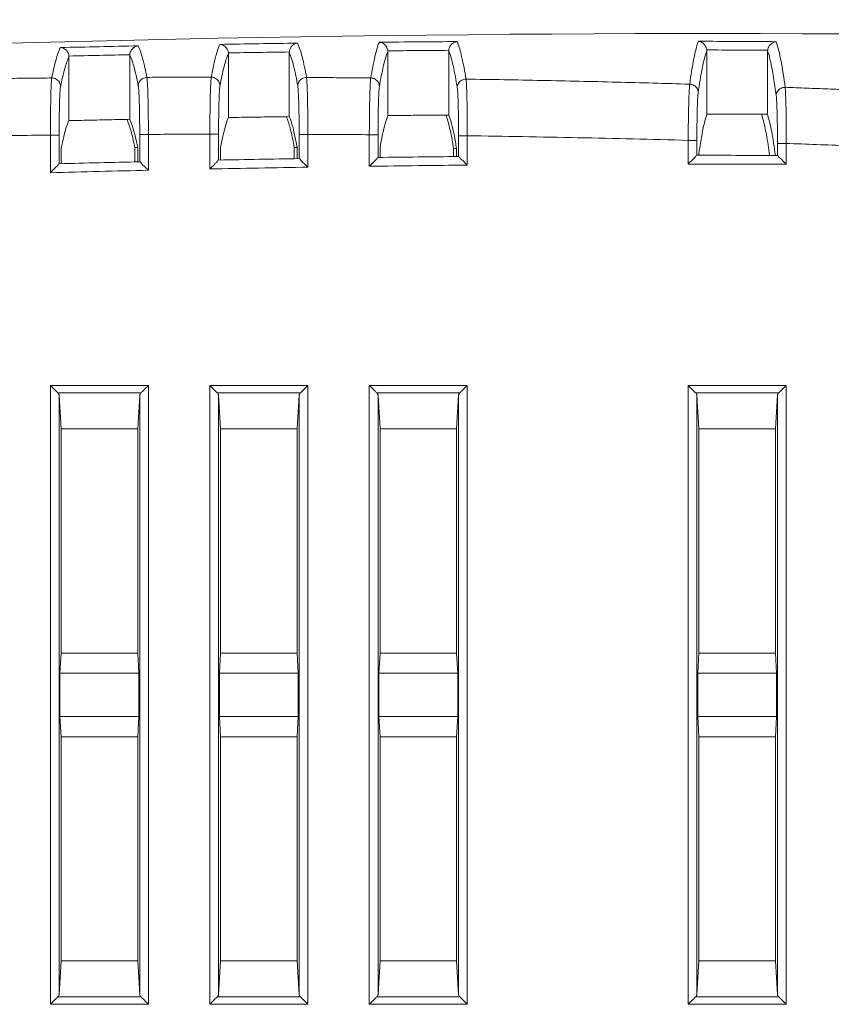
# Model space of a CAD drawing. Header units: millimetres. Extents: x 0 to 420, y 0 to 297.
# Tile 14 of 21: x 210 to 238, y 176 to 210. Entities that reach past the tile are written whole.
import ezdxf

# ---------------------------------------------------------------- set-up
doc = ezdxf.new("R2010")
doc.units = ezdxf.units.MM
doc.layers.add('Line', color=3, linetype='CONTINUOUS', lineweight=25)

msp = doc.modelspace()

# ---------------------------------------------------------------- linework, layer by layer
at = {"layer": 'Line', "color": 7, "linetype": 'Continuous', "lineweight": 0}
for p, q in [((213.969, 208.936), (213.969, 206.708)), ((217.368, 206.769), (217.368, 208.972)), ((219.469, 209.012), (219.469, 206.8)), ((222.868, 206.838), (222.868, 209.044)), ((224.969, 209.065), (224.969, 206.854)), ((233.868, 206.887), (233.868, 209.074)), ((235.969, 209.057), (235.969, 206.884)), ((211.868, 206.663), (211.868, 208.863)), ((233.867, 206.857), (233.868, 206.887)), ((235.969, 206.884), (235.971, 206.842)), ((211.229, 204.867), (211.229, 206.163)), ((211.229, 206.163), (211.529, 206.163)), ((211.529, 205.175), (211.529, 206.163)), ((214.308, 206.188), (214.308, 205.243)), ((214.608, 206.188), (214.308, 206.188)), ((214.608, 206.188), (214.608, 204.95)), ((216.729, 204.995), (216.729, 206.194)), ((216.729, 206.194), (217.029, 206.194)), ((217.029, 205.301), (217.029, 206.194)), ((219.808, 206.189), (219.808, 205.352)), ((220.108, 206.189), (219.808, 206.189)), ((220.108, 206.189), (220.108, 205.056)), ((222.229, 205.088), (222.229, 206.176)), ((222.229, 206.176), (222.529, 206.176)), ((222.529, 205.392), (222.529, 206.176)), ((225.308, 206.14), (225.308, 205.424)), ((225.608, 206.14), (225.308, 206.14)), ((225.608, 206.14), (225.608, 205.127)), ((233.229, 205.166), (233.229, 205.982)), ((233.229, 205.982), (233.529, 205.982)), ((233.529, 205.466), (233.529, 205.982)), ((236.308, 205.876), (236.308, 205.462)), ((236.608, 205.876), (236.308, 205.876)), ((236.608, 205.876), (236.608, 205.161)), ((211.599, 205.712), (211.599, 205.177)), ((214.138, 205.732), (214.138, 205.239)), ((214.238, 205.732), (214.238, 205.242)), ((217.099, 205.742), (217.099, 205.303)), ((219.638, 205.74), (219.638, 205.349)), ((219.738, 205.74), (219.738, 205.35)), ((222.599, 205.724), (222.599, 205.393)), ((225.138, 205.699), (225.138, 205.422)), ((225.238, 205.698), (225.238, 205.423)), ((233.599, 205.53), (233.599, 205.466)), ((211.229, 176.181), (211.229, 197.527)), ((211.229, 197.527), (214.608, 197.527)), ((214.608, 197.527), (214.608, 176.181)), ((216.729, 176.181), (216.729, 197.527)), ((216.729, 197.527), (220.108, 197.527)), ((220.108, 197.527), (220.108, 176.181)), ((222.229, 176.181), (222.229, 197.527)), ((222.229, 197.527), (225.608, 197.527)), ((225.608, 197.527), (225.608, 176.181)), ((233.229, 176.181), (233.229, 197.527)), ((233.229, 197.527), (236.608, 197.527)), ((236.608, 197.527), (236.608, 176.181)), ((211.489, 197.268), (214.348, 197.268)), ((211.529, 197.187), (211.599, 196.026)), ((211.529, 176.521), (211.529, 197.187)), ((214.308, 197.187), (214.238, 196.026)), ((214.308, 197.187), (214.308, 176.521)), ((216.989, 197.268), (219.848, 197.268)), ((217.029, 197.187), (217.099, 196.026)), ((217.029, 176.521), (217.029, 197.187)), ((219.808, 197.187), (219.738, 196.026)), ((219.808, 197.187), (219.808, 176.521)), ((222.489, 197.268), (225.348, 197.268)), ((222.529, 197.187), (222.599, 196.026)), ((222.529, 176.521), (222.529, 197.187)), ((225.308, 197.187), (225.238, 196.026)), ((225.308, 197.187), (225.308, 176.521)), ((233.489, 197.268), (236.348, 197.268)), ((233.529, 197.187), (233.599, 196.026)), ((233.529, 176.521), (233.529, 197.187)), ((236.308, 197.187), (236.238, 196.026)), ((236.308, 197.187), (236.308, 176.521)), ((211.599, 196.026), (211.599, 188.297)), ((214.238, 196.026), (211.599, 196.026)), ((214.238, 196.026), (214.238, 188.297)), ((217.099, 196.026), (217.099, 188.297)), ((219.738, 196.026), (217.099, 196.026)), ((219.738, 196.026), (219.738, 188.297)), ((222.599, 196.026), (222.599, 188.297)), ((225.238, 196.026), (222.599, 196.026)), ((225.238, 196.026), (225.238, 188.297)), ((233.599, 196.026), (233.599, 188.297)), ((236.238, 196.026), (233.599, 196.026)), ((236.238, 196.026), (236.238, 188.297)), ((211.557, 187.604), (211.599, 188.297)), ((211.599, 188.297), (214.238, 188.297)), ((214.28, 187.604), (214.238, 188.297)), ((217.057, 187.604), (217.099, 188.297)), ((217.099, 188.297), (219.738, 188.297)), ((219.78, 187.604), (219.738, 188.297)), ((222.557, 187.604), (222.599, 188.297)), ((222.599, 188.297), (225.238, 188.297)), ((225.28, 187.604), (225.238, 188.297)), ((233.557, 187.604), (233.599, 188.297)), ((233.599, 188.297), (236.238, 188.297)), ((236.28, 187.604), (236.238, 188.297)), ((211.557, 187.604), (211.557, 186.104)), ((214.28, 187.604), (211.557, 187.604)), ((214.28, 187.604), (214.28, 186.104)), ((217.057, 187.604), (217.057, 186.104)), ((219.78, 187.604), (217.057, 187.604)), ((219.78, 187.604), (219.78, 186.104)), ((222.557, 187.604), (222.557, 186.104)), ((225.28, 187.604), (222.557, 187.604)), ((225.28, 187.604), (225.28, 186.104)), ((233.557, 187.604), (233.557, 186.104)), ((236.28, 187.604), (233.557, 187.604)), ((236.28, 187.604), (236.28, 186.104)), ((211.557, 186.104), (211.599, 185.411)), ((214.28, 186.104), (211.557, 186.104)), ((214.28, 186.104), (214.238, 185.411)), ((217.057, 186.104), (217.099, 185.411)), ((219.78, 186.104), (217.057, 186.104)), ((219.78, 186.104), (219.738, 185.411)), ((222.557, 186.104), (222.599, 185.411)), ((225.28, 186.104), (222.557, 186.104)), ((225.28, 186.104), (225.238, 185.411)), ((233.557, 186.104), (233.599, 185.411)), ((236.28, 186.104), (233.557, 186.104)), ((236.28, 186.104), (236.238, 185.411)), ((211.599, 185.411), (211.599, 177.682)), ((214.238, 185.411), (211.599, 185.411)), ((214.238, 185.411), (214.238, 177.682)), ((217.099, 185.411), (217.099, 177.682)), ((219.738, 185.411), (217.099, 185.411)), ((219.738, 185.411), (219.738, 177.682)), ((222.599, 185.411), (222.599, 177.682)), ((225.238, 185.411), (222.599, 185.411)), ((225.238, 185.411), (225.238, 177.682)), ((233.599, 185.411), (233.599, 177.682)), ((236.238, 185.411), (233.599, 185.411)), ((236.238, 185.411), (236.238, 177.682)), ((211.529, 176.521), (211.599, 177.682)), ((211.599, 177.682), (214.238, 177.682)), ((214.308, 176.521), (214.238, 177.682)), ((217.029, 176.521), (217.099, 177.682)), ((217.099, 177.682), (219.738, 177.682)), ((219.808, 176.521), (219.738, 177.682)), ((222.529, 176.521), (222.599, 177.682)), ((222.599, 177.682), (225.238, 177.682)), ((225.308, 176.521), (225.238, 177.682)), ((233.529, 176.521), (233.599, 177.682)), ((233.599, 177.682), (236.238, 177.682)), ((236.308, 176.521), (236.238, 177.682)), ((214.348, 176.441), (211.489, 176.441)), ((219.848, 176.441), (216.989, 176.441)), ((225.348, 176.441), (222.489, 176.441)), ((236.348, 176.441), (233.489, 176.441)), ((214.608, 176.181), (211.229, 176.181)), ((220.108, 176.181), (216.729, 176.181)), ((225.608, 176.181), (222.229, 176.181)), ((236.608, 176.181), (233.229, 176.181))]:
    msp.add_line(p, q, dxfattribs=at)
for points in [[(252.998, 209.447), (222.297, 210.144), (191.514, 209.174), (160.918, 206.545)], [(235.757, 206.888), (235.776, 206.834), (235.792, 206.779), (235.807, 206.724)], [(214.138, 205.732), (214.171, 205.732), (214.205, 205.732), (214.238, 205.732)], [(219.638, 205.74), (219.671, 205.74), (219.705, 205.74), (219.738, 205.74)], [(225.138, 205.699), (225.171, 205.699), (225.205, 205.698), (225.238, 205.698)], [(214.308, 205.243), (213.382, 205.222), (212.455, 205.199), (211.529, 205.175)], [(219.808, 205.352), (218.882, 205.336), (217.955, 205.32), (217.029, 205.301)], [(225.308, 205.424), (224.382, 205.415), (223.455, 205.404), (222.529, 205.392)], [(236.237, 205.462), (235.334, 205.465), (234.432, 205.466), (233.529, 205.466)], [(236.308, 205.462), (236.284, 205.462), (236.261, 205.462), (236.237, 205.462)]]:
    msp.add_open_spline(points, degree=3, dxfattribs=at)
for points, knots in [([(211.571, 209.183), (212.019, 209.193), (212.913, 209.213), (213.807, 209.232), (214.253, 209.241)], [0, 0, 0, 0, 1.344747, 2.682626, 2.682626, 2.682626, 2.682626]), ([(213.969, 208.936), (213.969, 208.993), (214.009, 209.099), (214.118, 209.207), (214.209, 209.237), (214.253, 209.241)], [0, 0, 0, 0, 0.1713118, 0.3178886, 0.448651, 0.448651, 0.448651, 0.448651]), ([(214.253, 209.241), (214.321, 209.106), (214.435, 208.743), (214.515, 208.376), (214.558, 208.155)], [0, 0, 0, 0, 0.454899, 1.130635, 1.130635, 1.130635, 1.130635]), ([(216.777, 208.159), (216.818, 208.389), (216.896, 208.772), (217.006, 209.151), (217.073, 209.293)], [0, 0, 0, 0, 0.702243, 1.174309, 1.174309, 1.174309, 1.174309]), ([(217.073, 209.293), (217.521, 209.301), (218.415, 209.315), (219.309, 209.328), (219.755, 209.334)], [0, 0, 0, 0, 1.344774, 2.682296, 2.682296, 2.682296, 2.682296]), ([(217.366, 208.999), (217.361, 209.057), (217.321, 209.162), (217.206, 209.264), (217.115, 209.291), (217.073, 209.293)], [0, 0, 0, 0, 0.1739376, 0.3197036, 0.4475292, 0.4475292, 0.4475292, 0.4475292]), ([(219.47, 209.031), (219.473, 209.089), (219.511, 209.195), (219.623, 209.3), (219.712, 209.33), (219.755, 209.334)], [0, 0, 0, 0, 0.173797, 0.3196494, 0.4476068, 0.4476068, 0.4476068, 0.4476068]), ([(219.755, 209.334), (219.824, 209.185), (219.938, 208.79), (220.019, 208.391), (220.062, 208.15)], [0, 0, 0, 0, 0.492302, 1.224448, 1.224448, 1.224448, 1.224448]), ([(222.278, 208.134), (222.319, 208.384), (222.397, 208.8), (222.507, 209.211), (222.575, 209.367)], [0, 0, 0, 0, 0.759808, 1.269523, 1.269523, 1.269523, 1.269523]), ([(222.575, 209.367), (223.023, 209.371), (223.917, 209.379), (224.811, 209.386), (225.257, 209.389)], [0, 0, 0, 0, 1.344837, 2.68209, 2.68209, 2.68209, 2.68209]), ([(222.866, 209.07), (222.861, 209.128), (222.822, 209.233), (222.708, 209.336), (222.617, 209.364), (222.575, 209.367)], [0, 0, 0, 0, 0.1734818, 0.3191287, 0.4468088, 0.4468088, 0.4468088, 0.4468088]), ([(224.97, 209.088), (224.974, 209.146), (225.013, 209.251), (225.125, 209.355), (225.215, 209.385), (225.257, 209.389)], [0, 0, 0, 0, 0.1732681, 0.3189212, 0.4466514, 0.4466514, 0.4466514, 0.4466514]), ([(225.257, 209.389), (225.327, 209.225), (225.442, 208.792), (225.523, 208.356), (225.565, 208.094)], [0, 0, 0, 0, 0.535862, 1.332635, 1.332635, 1.332635, 1.332635]), ([(233.282, 207.921), (233.322, 208.22), (233.399, 208.716), (233.509, 209.21), (233.579, 209.4)], [0, 0, 0, 0, 0.903478, 1.510183, 1.510183, 1.510183, 1.510183]), ([(233.579, 209.4), (234.027, 209.398), (234.921, 209.394), (235.815, 209.388), (236.261, 209.385)], [0, 0, 0, 0, 1.345114, 2.682061, 2.682061, 2.682061, 2.682061]), ([(233.866, 209.1), (233.861, 209.157), (233.822, 209.262), (233.711, 209.366), (233.621, 209.396), (233.579, 209.4)], [0, 0, 0, 0, 0.1723745, 0.3177215, 0.4450682, 0.4450682, 0.4450682, 0.4450682]), ([(235.971, 209.088), (235.977, 209.145), (236.017, 209.249), (236.13, 209.352), (236.219, 209.381), (236.261, 209.385)], [0, 0, 0, 0, 0.1719762, 0.3171542, 0.4442302, 0.4442302, 0.4442302, 0.4442302]), ([(236.261, 209.385), (236.335, 209.182), (236.45, 208.656), (236.531, 208.127), (236.574, 207.811)], [0, 0, 0, 0, 0.648361, 1.606835, 1.606835, 1.606835, 1.606835]), ([(211.275, 208.134), (211.316, 208.347), (211.395, 208.702), (211.505, 209.052), (211.571, 209.183)], [0, 0, 0, 0, 0.653006, 1.091749, 1.091749, 1.091749, 1.091749]), ([(211.866, 208.89), (211.861, 208.948), (211.821, 209.054), (211.705, 209.155), (211.614, 209.181), (211.571, 209.183)], [0, 0, 0, 0, 0.1743178, 0.3201804, 0.4481619, 0.4481619, 0.4481619, 0.4481619]), ([(211.866, 208.89), (212.218, 208.898), (212.919, 208.914), (213.62, 208.929), (213.969, 208.936)], [0, 0, 0, 0, 1.054395, 2.103317, 2.103317, 2.103317, 2.103317]), ([(211.866, 208.89), (211.867, 208.887), (211.867, 208.881), (211.868, 208.872), (211.868, 208.866), (211.868, 208.863)], [0, 0, 0, 0, 0.00907931, 0.01816959, 0.02726152, 0.02726152, 0.02726152, 0.02726152]), ([(213.969, 208.921), (214.033, 208.786), (214.142, 208.433), (214.219, 208.074), (214.26, 207.86)], [0, 0, 0, 0, 0.448115, 1.102428, 1.102428, 1.102428, 1.102428]), ([(217.077, 207.864), (217.118, 208.087), (217.195, 208.462), (217.304, 208.83), (217.368, 208.972)], [0, 0, 0, 0, 0.680908, 1.147157, 1.147157, 1.147157, 1.147157]), ([(217.366, 208.999), (217.718, 209.005), (218.419, 209.016), (219.12, 209.026), (219.47, 209.031)], [0, 0, 0, 0, 1.054334, 2.103577, 2.103577, 2.103577, 2.103577]), ([(217.366, 208.999), (217.367, 208.996), (217.367, 208.99), (217.368, 208.981), (217.368, 208.975), (217.368, 208.972)], [0, 0, 0, 0, 0.00890036, 0.01783704, 0.02677542, 0.02677542, 0.02677542, 0.02677542]), ([(219.469, 209.012), (219.469, 209.016), (219.469, 209.023), (219.47, 209.029), (219.47, 209.031)], [0, 0, 0, 0, 0.01238919, 0.01852711, 0.01852711, 0.01852711, 0.01852711]), ([(219.469, 209.012), (219.534, 208.864), (219.643, 208.479), (219.72, 208.089), (219.761, 207.856)], [0, 0, 0, 0, 0.485182, 1.193859, 1.193859, 1.193859, 1.193859]), ([(222.576, 207.84), (222.617, 208.082), (222.694, 208.488), (222.803, 208.889), (222.868, 209.044)], [0, 0, 0, 0, 0.736477, 1.240059, 1.240059, 1.240059, 1.240059]), ([(222.866, 209.07), (223.218, 209.074), (223.919, 209.08), (224.62, 209.085), (224.97, 209.088)], [0, 0, 0, 0, 1.054321, 2.103644, 2.103644, 2.103644, 2.103644]), ([(222.866, 209.07), (222.867, 209.068), (222.867, 209.062), (222.868, 209.053), (222.868, 209.047), (222.868, 209.044)], [0, 0, 0, 0, 0.00879861, 0.01762925, 0.02646169, 0.02646169, 0.02646169, 0.02646169]), ([(224.969, 209.065), (224.969, 209.068), (224.969, 209.073), (224.97, 209.08), (224.97, 209.085), (224.97, 209.088)], [0, 0, 0, 0, 0.0074838, 0.01496626, 0.02242799, 0.02242799, 0.02242799, 0.02242799]), ([(224.969, 209.065), (225.035, 208.902), (225.144, 208.481), (225.221, 208.055), (225.262, 207.801)], [0, 0, 0, 0, 0.528263, 1.299246, 1.299246, 1.299246, 1.299246]), ([(233.573, 207.63), (233.614, 207.919), (233.691, 208.404), (233.8, 208.885), (233.868, 209.074)], [0, 0, 0, 0, 0.874961, 1.47463, 1.47463, 1.47463, 1.47463]), ([(233.866, 209.1), (233.867, 209.097), (233.867, 209.091), (233.868, 209.083), (233.868, 209.077), (233.868, 209.074)], [0, 0, 0, 0, 0.00881842, 0.01764592, 0.02647555, 0.02647555, 0.02647555, 0.02647555]), ([(233.866, 209.1), (234.218, 209.099), (234.919, 209.095), (235.621, 209.091), (235.971, 209.088)], [0, 0, 0, 0, 1.054472, 2.104361, 2.104361, 2.104361, 2.104361]), ([(235.969, 209.057), (235.969, 209.061), (235.969, 209.068), (235.97, 209.078), (235.97, 209.085), (235.971, 209.088)], [0, 0, 0, 0, 0.01035467, 0.02070621, 0.03101502, 0.03101502, 0.03101502, 0.03101502]), ([(235.969, 209.057), (236.038, 208.856), (236.147, 208.343), (236.224, 207.827), (236.264, 207.521)], [0, 0, 0, 0, 0.639449, 1.566102, 1.566102, 1.566102, 1.566102]), ([(211.578, 207.838), (211.619, 208.045), (211.697, 208.392), (211.805, 208.733), (211.868, 208.863)], [0, 0, 0, 0, 0.633545, 1.066553, 1.066553, 1.066553, 1.066553]), ([(211.275, 208.134), (211.029, 208.132), (210.537, 208.127), (209.797, 208.119), (209.302, 208.113), (209.055, 208.11)], [0, 0, 0, 0, 0.737222, 1.477308, 2.220267, 2.220267, 2.220267, 2.220267]), ([(211.229, 206.163), (211.228, 206.317), (211.229, 206.617), (211.233, 207.046), (211.24, 207.427), (211.248, 207.74), (211.259, 207.968), (211.268, 208.09), (211.275, 208.134)], [0, 0, 0, 0, 0.461869, 0.898538, 1.286745, 1.605589, 1.83798, 1.971683, 1.971683, 1.971683, 1.971683]), ([(211.275, 208.134), (211.327, 208.134), (211.432, 208.107), (211.548, 207.994), (211.577, 207.889), (211.578, 207.838)], [0, 0, 0, 0, 0.1556321, 0.3105365, 0.46423, 0.46423, 0.46423, 0.46423]), ([(214.558, 208.155), (214.507, 208.154), (214.403, 208.126), (214.289, 208.014), (214.26, 207.91), (214.26, 207.86)], [0, 0, 0, 0, 0.1542001, 0.3075825, 0.4596701, 0.4596701, 0.4596701, 0.4596701]), ([(214.26, 207.86), (214.267, 207.822), (214.275, 207.717), (214.287, 207.522), (214.296, 207.256), (214.303, 206.933), (214.307, 206.57), (214.308, 206.318), (214.308, 206.188)], [0, 0, 0, 0, 0.11585, 0.31438, 0.585498, 0.914711, 1.283816, 1.673147, 1.673147, 1.673147, 1.673147]), ([(216.777, 208.159), (216.531, 208.159), (216.039, 208.159), (215.3, 208.157), (214.806, 208.156), (214.558, 208.155)], [0, 0, 0, 0, 0.736493, 1.476007, 2.218544, 2.218544, 2.218544, 2.218544]), ([(214.558, 208.155), (214.565, 208.11), (214.574, 207.987), (214.585, 207.757), (214.595, 207.445), (214.602, 207.065), (214.607, 206.638), (214.608, 206.341), (214.608, 206.188)], [0, 0, 0, 0, 0.136313, 0.369924, 0.688574, 1.07524, 1.509373, 1.968036, 1.968036, 1.968036, 1.968036]), ([(216.729, 206.194), (216.729, 206.346), (216.73, 206.643), (216.734, 207.068), (216.741, 207.447), (216.75, 207.76), (216.761, 207.989), (216.77, 208.114), (216.777, 208.159)], [0, 0, 0, 0, 0.457182, 0.889874, 1.275529, 1.593809, 1.828005, 1.966024, 1.966024, 1.966024, 1.966024]), ([(216.777, 208.159), (216.828, 208.159), (216.933, 208.131), (217.048, 208.019), (217.076, 207.915), (217.077, 207.864)], [0, 0, 0, 0, 0.1547701, 0.3086545, 0.4611454, 0.4611454, 0.4611454, 0.4611454]), ([(217.029, 206.194), (217.029, 206.323), (217.03, 206.575), (217.034, 206.937), (217.041, 207.259), (217.05, 207.525), (217.061, 207.72), (217.07, 207.826), (217.077, 207.864)], [0, 0, 0, 0, 0.388065, 0.755973, 1.084371, 1.355149, 1.554172, 1.671503, 1.671503, 1.671503, 1.671503]), ([(220.062, 208.15), (220.01, 208.15), (219.905, 208.123), (219.79, 208.011), (219.761, 207.907), (219.761, 207.856)], [0, 0, 0, 0, 0.1549865, 0.3089815, 0.4614458, 0.4614458, 0.4614458, 0.4614458]), ([(219.761, 207.856), (219.767, 207.817), (219.776, 207.71), (219.787, 207.514), (219.796, 207.248), (219.803, 206.927), (219.807, 206.568), (219.808, 206.317), (219.808, 206.189)], [0, 0, 0, 0, 0.119915, 0.320213, 0.590937, 0.91792, 1.283452, 1.668514, 1.668514, 1.668514, 1.668514]), ([(222.278, 208.134), (222.033, 208.136), (221.542, 208.141), (220.803, 208.146), (220.309, 208.149), (220.062, 208.15)], [0, 0, 0, 0, 0.735725, 1.474653, 2.216783, 2.216783, 2.216783, 2.216783]), ([(220.062, 208.15), (220.069, 208.104), (220.077, 207.978), (220.088, 207.747), (220.097, 207.435), (220.103, 207.057), (220.107, 206.635), (220.108, 206.34), (220.108, 206.189)], [0, 0, 0, 0, 0.141071, 0.376733, 0.694898, 1.078931, 1.508858, 1.962471, 1.962471, 1.962471, 1.962471]), ([(222.229, 206.176), (222.229, 206.327), (222.23, 206.62), (222.235, 207.041), (222.242, 207.417), (222.252, 207.729), (222.263, 207.961), (222.272, 208.087), (222.278, 208.134)], [0, 0, 0, 0, 0.451868, 0.880039, 1.262759, 1.58032, 1.81645, 1.959237, 1.959237, 1.959237, 1.959237]), ([(222.278, 208.134), (222.33, 208.133), (222.433, 208.105), (222.547, 207.994), (222.576, 207.891), (222.576, 207.84)], [0, 0, 0, 0, 0.1538628, 0.3066437, 0.4578092, 0.4578092, 0.4578092, 0.4578092]), ([(225.565, 208.094), (225.514, 208.094), (225.408, 208.068), (225.292, 207.956), (225.262, 207.852), (225.262, 207.801)], [0, 0, 0, 0, 0.1558045, 0.3103984, 0.4631654, 0.4631654, 0.4631654, 0.4631654]), ([(233.282, 207.921), (232.439, 207.946), (230.739, 207.993), (228.167, 208.051), (226.437, 208.081), (225.565, 208.094)], [0, 0, 0, 0, 2.529184, 5.101918, 7.718376, 7.718376, 7.718376, 7.718376]), ([(225.565, 208.094), (225.572, 208.046), (225.58, 207.918), (225.591, 207.684), (225.599, 207.372), (225.605, 206.998), (225.608, 206.58), (225.608, 206.289), (225.608, 206.14)], [0, 0, 0, 0, 0.146309, 0.384141, 0.701636, 1.082601, 1.507711, 1.955576, 1.955576, 1.955576, 1.955576]), ([(233.229, 205.982), (233.229, 206.157), (233.232, 206.494), (233.24, 206.97), (233.25, 207.377), (233.263, 207.686), (233.274, 207.856), (233.282, 207.921)], [0, 0, 0, 0, 0.524485, 1.011774, 1.428311, 1.745131, 1.940568, 1.940568, 1.940568, 1.940568]), ([(233.282, 207.921), (233.332, 207.92), (233.434, 207.89), (233.545, 207.78), (233.573, 207.68), (233.573, 207.63)], [0, 0, 0, 0, 0.1518344, 0.3020321, 0.450011, 0.450011, 0.450011, 0.450011]), ([(211.529, 206.163), (211.529, 206.294), (211.53, 206.548), (211.534, 206.913), (211.541, 207.237), (211.55, 207.504), (211.562, 207.697), (211.57, 207.801), (211.578, 207.838)], [0, 0, 0, 0, 0.392042, 0.763354, 1.09395, 1.365243, 1.562769, 1.676474, 1.676474, 1.676474, 1.676474]), ([(222.529, 206.176), (222.529, 206.304), (222.53, 206.553), (222.534, 206.911), (222.541, 207.231), (222.55, 207.496), (222.561, 207.693), (222.569, 207.801), (222.576, 207.84)], [0, 0, 0, 0, 0.383565, 0.747615, 1.073495, 1.343629, 1.544263, 1.665607, 1.665607, 1.665607, 1.665607]), ([(225.262, 207.801), (225.268, 207.76), (225.277, 207.652), (225.288, 207.453), (225.296, 207.188), (225.303, 206.869), (225.307, 206.514), (225.308, 206.266), (225.308, 206.14)], [0, 0, 0, 0, 0.124393, 0.326566, 0.596745, 0.921134, 1.282583, 1.66279, 1.66279, 1.66279, 1.66279]), ([(233.529, 205.982), (233.529, 206.13), (233.53, 206.417), (233.536, 206.821), (233.544, 207.167), (233.556, 207.43), (233.566, 207.575), (233.573, 207.63)], [0, 0, 0, 0, 0.44565, 0.859877, 1.213921, 1.4833, 1.649616, 1.649616, 1.649616, 1.649616]), ([(236.574, 207.81), (236.522, 207.812), (236.415, 207.787), (236.295, 207.676), (236.265, 207.572), (236.264, 207.521)], [0, 0, 0, 0, 0.157561, 0.3132655, 0.4662735, 0.4662735, 0.4662735, 0.4662735]), ([(236.264, 207.521), (236.272, 207.465), (236.281, 207.318), (236.293, 207.053), (236.301, 206.707), (236.307, 206.306), (236.308, 206.022), (236.308, 205.876)], [0, 0, 0, 0, 0.17034, 0.441354, 0.795246, 1.206607, 1.646309, 1.646309, 1.646309, 1.646309]), ([(236.574, 207.811), (236.581, 207.744), (236.59, 207.571), (236.6, 207.26), (236.606, 206.854), (236.61, 206.382), (236.609, 206.048), (236.608, 205.876)], [0, 0, 0, 0, 0.20052, 0.519076, 0.934236, 1.41747, 1.935667, 1.935667, 1.935667, 1.935667]), ([(236.574, 207.811), (236.818, 207.802), (237.308, 207.783), (238.044, 207.754), (238.537, 207.733), (238.784, 207.723)], [0, 0, 0, 0, 0.73297, 1.470012, 2.211197, 2.211197, 2.211197, 2.211197]), ([(222.868, 206.838), (222.831, 206.747), (222.764, 206.532), (222.677, 206.159), (222.625, 205.879), (222.599, 205.724)], [0, 0, 0, 0, 0.292832, 0.675533, 1.147069, 1.147069, 1.147069, 1.147069]), ([(224.969, 206.854), (224.736, 206.853), (224.269, 206.849), (223.569, 206.844), (223.101, 206.84), (222.868, 206.838)], [0, 0, 0, 0, 0.700028, 1.400576, 2.101648, 2.101648, 2.101648, 2.101648]), ([(224.869, 206.857), (224.882, 206.823), (224.944, 206.643), (225.041, 206.258), (225.105, 205.903), (225.138, 205.699)], [0, 0, 0, 0, 0.108006, 0.570356, 1.190006, 1.190006, 1.190006, 1.190006]), ([(225.238, 205.698), (225.212, 205.858), (225.161, 206.149), (225.074, 206.536), (225.006, 206.76), (224.969, 206.854)], [0, 0, 0, 0, 0.488118, 0.885242, 1.188822, 1.188822, 1.188822, 1.188822]), ([(233.867, 206.857), (233.83, 206.748), (233.762, 206.49), (233.676, 206.047), (233.625, 205.714), (233.599, 205.53)], [0, 0, 0, 0, 0.34548, 0.798582, 1.354821, 1.354821, 1.354821, 1.354821]), ([(233.868, 206.887), (234.101, 206.887), (234.568, 206.887), (235.269, 206.886), (235.736, 206.885), (235.969, 206.884)], [0, 0, 0, 0, 0.700539, 1.401068, 2.101587, 2.101587, 2.101587, 2.101587]), ([(236.238, 205.458), (236.218, 205.602), (236.179, 205.874), (236.115, 206.252), (236.048, 206.57), (235.998, 206.759), (235.971, 206.842)], [0, 0, 0, 0, 0.437389, 0.824268, 1.149754, 1.411517, 1.411517, 1.411517, 1.411517]), ([(211.868, 206.663), (211.832, 206.586), (211.765, 206.403), (211.678, 206.084), (211.625, 205.844), (211.599, 205.712)], [0, 0, 0, 0, 0.2537998, 0.5837987, 0.9900202, 0.9900202, 0.9900202, 0.9900202]), ([(213.969, 206.708), (213.736, 206.703), (213.269, 206.693), (212.568, 206.678), (212.101, 206.668), (211.868, 206.663)], [0, 0, 0, 0, 0.70034, 1.401031, 2.102071, 2.102071, 2.102071, 2.102071]), ([(213.869, 206.709), (213.881, 206.682), (213.942, 206.532), (214.04, 206.207), (214.104, 205.905), (214.138, 205.732)], [0, 0, 0, 0, 0.090508, 0.485323, 1.015488, 1.015488, 1.015488, 1.015488]), ([(214.238, 205.732), (214.212, 205.868), (214.16, 206.115), (214.073, 206.441), (214.006, 206.629), (213.969, 206.708)], [0, 0, 0, 0, 0.416122, 0.754248, 1.013655, 1.013655, 1.013655, 1.013655]), ([(217.368, 206.769), (217.332, 206.686), (217.265, 206.488), (217.177, 206.144), (217.125, 205.885), (217.099, 205.742)], [0, 0, 0, 0, 0.272034, 0.626463, 1.063086, 1.063086, 1.063086, 1.063086]), ([(219.469, 206.8), (219.236, 206.797), (218.769, 206.79), (218.068, 206.78), (217.601, 206.773), (217.368, 206.769)], [0, 0, 0, 0, 0.700177, 1.40078, 2.10181, 2.10181, 2.10181, 2.10181]), ([(219.369, 206.802), (219.382, 206.772), (219.443, 206.608), (219.541, 206.255), (219.605, 205.928), (219.638, 205.74)], [0, 0, 0, 0, 0.098427, 0.524642, 1.096735, 1.096735, 1.096735, 1.096735]), ([(219.738, 205.74), (219.712, 205.888), (219.66, 206.154), (219.573, 206.509), (219.506, 206.714), (219.469, 206.8)], [0, 0, 0, 0, 0.449697, 0.815208, 1.095211, 1.095211, 1.095211, 1.095211]), ([(235.807, 206.724), (235.854, 206.546), (235.943, 206.127), (236.005, 205.704), (236.037, 205.462)], [0, 0, 0, 0, 0.551753, 1.283264, 1.283264, 1.283264, 1.283264]), ([(209.108, 206.139), (209.464, 206.143), (210.171, 206.152), (210.878, 206.16), (211.229, 206.163)], [0, 0, 0, 0, 1.068577, 2.120729, 2.120729, 2.120729, 2.120729]), ([(214.608, 206.188), (214.964, 206.189), (215.671, 206.192), (216.378, 206.194), (216.729, 206.194)], [0, 0, 0, 0, 1.067338, 2.120597, 2.120597, 2.120597, 2.120597]), ([(220.108, 206.189), (220.463, 206.187), (221.17, 206.184), (221.877, 206.179), (222.229, 206.176)], [0, 0, 0, 0, 1.064831, 2.120627, 2.120627, 2.120627, 2.120627]), ([(225.608, 206.14), (226.881, 206.122), (229.421, 206.079), (231.961, 206.017), (233.229, 205.982)], [0, 0, 0, 0, 3.818083, 7.622272, 7.622272, 7.622272, 7.622272]), ([(236.608, 205.876), (236.958, 205.863), (237.664, 205.838), (238.371, 205.811), (238.729, 205.797)], [0, 0, 0, 0, 1.048798, 2.12205, 2.12205, 2.12205, 2.12205]), ([(211.529, 205.175), (211.512, 205.175), (211.486, 205.113), (211.41, 205.061), (211.325, 204.963), (211.261, 204.9), (211.229, 204.867)], [0, 0, 0, 0, 0.0498245, 0.1580696, 0.2920486, 0.4298448, 0.4298448, 0.4298448, 0.4298448]), ([(214.308, 205.243), (214.335, 205.244), (214.376, 205.151), (214.487, 205.08), (214.565, 204.993), (214.608, 204.95)], [0, 0, 0, 0, 0.0790155, 0.2368574, 0.419391, 0.419391, 0.419391, 0.419391]), ([(217.029, 205.301), (217.012, 205.301), (216.986, 205.24), (216.91, 205.188), (216.825, 205.091), (216.761, 205.028), (216.729, 204.995)], [0, 0, 0, 0, 0.0494893, 0.1572891, 0.2909052, 0.4284171, 0.4284171, 0.4284171, 0.4284171]), ([(219.808, 205.352), (219.835, 205.352), (219.876, 205.259), (219.987, 205.187), (220.065, 205.099), (220.108, 205.056)], [0, 0, 0, 0, 0.0794765, 0.2378268, 0.4207302, 0.4207302, 0.4207302, 0.4207302]), ([(222.529, 205.392), (222.512, 205.392), (222.486, 205.331), (222.41, 205.279), (222.325, 205.183), (222.261, 205.12), (222.229, 205.088)], [0, 0, 0, 0, 0.0491588, 0.156517, 0.2897729, 0.4270033, 0.4270033, 0.4270033, 0.4270033]), ([(225.308, 205.424), (225.325, 205.424), (225.351, 205.364), (225.426, 205.315), (225.511, 205.221), (225.575, 205.159), (225.608, 205.127)], [0, 0, 0, 0, 0.0492202, 0.1538145, 0.2838319, 0.4220825, 0.4220825, 0.4220825, 0.4220825]), ([(233.529, 205.466), (233.512, 205.466), (233.486, 205.406), (233.411, 205.355), (233.325, 205.259), (233.261, 205.198), (233.229, 205.166)], [0, 0, 0, 0, 0.0485091, 0.1549953, 0.2875402, 0.4242168, 0.4242168, 0.4242168, 0.4242168]), ([(236.608, 205.161), (236.045, 205.163), (234.918, 205.165), (233.792, 205.166), (233.229, 205.166)], [0, 0, 0, 0, 1.689748, 3.379418, 3.379418, 3.379418, 3.379418]), ([(236.308, 205.462), (236.325, 205.462), (236.352, 205.401), (236.426, 205.351), (236.511, 205.255), (236.575, 205.193), (236.608, 205.161)], [0, 0, 0, 0, 0.0498688, 0.1553151, 0.2860346, 0.4248272, 0.4248272, 0.4248272, 0.4248272]), ([(214.608, 204.95), (214.045, 204.937), (212.918, 204.911), (211.792, 204.882), (211.229, 204.867)], [0, 0, 0, 0, 1.690292, 3.380436, 3.380436, 3.380436, 3.380436]), ([(220.108, 205.056), (219.545, 205.047), (218.418, 205.028), (217.292, 205.007), (216.729, 204.995)], [0, 0, 0, 0, 1.690063, 3.379967, 3.379967, 3.379967, 3.379967]), ([(225.608, 205.127), (225.045, 205.121), (223.918, 205.11), (222.792, 205.095), (222.229, 205.088)], [0, 0, 0, 0, 1.689876, 3.379641, 3.379641, 3.379641, 3.379641]), ([(211.489, 197.268), (211.464, 197.292), (211.409, 197.347), (211.322, 197.434), (211.261, 197.496), (211.229, 197.527)], [0, 0, 0, 0, 0.1055032, 0.2325408, 0.3674235, 0.3674235, 0.3674235, 0.3674235]), ([(214.348, 197.268), (214.373, 197.292), (214.428, 197.347), (214.515, 197.434), (214.576, 197.496), (214.608, 197.527)], [0, 0, 0, 0, 0.1055032, 0.2325408, 0.3674235, 0.3674235, 0.3674235, 0.3674235]), ([(216.989, 197.268), (216.964, 197.292), (216.909, 197.347), (216.822, 197.434), (216.761, 197.496), (216.729, 197.527)], [0, 0, 0, 0, 0.1055032, 0.2325408, 0.3674235, 0.3674235, 0.3674235, 0.3674235]), ([(219.848, 197.268), (219.873, 197.292), (219.928, 197.347), (220.015, 197.434), (220.076, 197.496), (220.108, 197.527)], [0, 0, 0, 0, 0.1055032, 0.2325408, 0.3674235, 0.3674235, 0.3674235, 0.3674235]), ([(222.489, 197.268), (222.464, 197.292), (222.409, 197.347), (222.322, 197.434), (222.261, 197.496), (222.229, 197.527)], [0, 0, 0, 0, 0.1055032, 0.2325408, 0.3674235, 0.3674235, 0.3674235, 0.3674235]), ([(225.348, 197.268), (225.373, 197.292), (225.428, 197.347), (225.515, 197.434), (225.576, 197.496), (225.608, 197.527)], [0, 0, 0, 0, 0.1055032, 0.2325408, 0.3674235, 0.3674235, 0.3674235, 0.3674235]), ([(233.489, 197.268), (233.464, 197.292), (233.409, 197.347), (233.322, 197.434), (233.261, 197.496), (233.229, 197.527)], [0, 0, 0, 0, 0.1055032, 0.2325408, 0.3674235, 0.3674235, 0.3674235, 0.3674235]), ([(236.348, 197.268), (236.373, 197.292), (236.428, 197.347), (236.515, 197.434), (236.576, 197.496), (236.608, 197.527)], [0, 0, 0, 0, 0.1055032, 0.2325408, 0.3674235, 0.3674235, 0.3674235, 0.3674235]), ([(211.489, 197.268), (211.496, 197.26), (211.51, 197.244), (211.524, 197.216), (211.528, 197.197), (211.529, 197.187)], [0, 0, 0, 0, 0.03248284, 0.06283282, 0.09175065, 0.09175065, 0.09175065, 0.09175065]), ([(214.308, 197.187), (214.309, 197.197), (214.313, 197.216), (214.327, 197.244), (214.341, 197.26), (214.348, 197.268)], [0, 0, 0, 0, 0.02891783, 0.05926781, 0.09175065, 0.09175065, 0.09175065, 0.09175065]), ([(216.989, 197.268), (216.996, 197.26), (217.01, 197.244), (217.024, 197.216), (217.028, 197.197), (217.029, 197.187)], [0, 0, 0, 0, 0.03248284, 0.06283282, 0.09175065, 0.09175065, 0.09175065, 0.09175065]), ([(219.808, 197.187), (219.809, 197.197), (219.813, 197.216), (219.827, 197.244), (219.841, 197.26), (219.848, 197.268)], [0, 0, 0, 0, 0.02891783, 0.05926781, 0.09175065, 0.09175065, 0.09175065, 0.09175065]), ([(222.489, 197.268), (222.496, 197.26), (222.51, 197.244), (222.524, 197.216), (222.528, 197.197), (222.529, 197.187)], [0, 0, 0, 0, 0.03248284, 0.06283282, 0.09175065, 0.09175065, 0.09175065, 0.09175065]), ([(225.308, 197.187), (225.309, 197.197), (225.313, 197.216), (225.327, 197.244), (225.341, 197.26), (225.348, 197.268)], [0, 0, 0, 0, 0.02891783, 0.05926781, 0.09175065, 0.09175065, 0.09175065, 0.09175065]), ([(233.489, 197.268), (233.496, 197.26), (233.51, 197.244), (233.524, 197.216), (233.528, 197.197), (233.529, 197.187)], [0, 0, 0, 0, 0.03248284, 0.06283282, 0.09175065, 0.09175065, 0.09175065, 0.09175065]), ([(236.308, 197.187), (236.309, 197.197), (236.313, 197.216), (236.327, 197.244), (236.341, 197.26), (236.348, 197.268)], [0, 0, 0, 0, 0.02891783, 0.05926781, 0.09175065, 0.09175065, 0.09175065, 0.09175065]), ([(211.489, 176.441), (211.464, 176.416), (211.409, 176.361), (211.322, 176.275), (211.261, 176.213), (211.229, 176.181)], [0, 0, 0, 0, 0.1055032, 0.2325408, 0.3674235, 0.3674235, 0.3674235, 0.3674235]), ([(211.529, 176.521), (211.528, 176.512), (211.524, 176.492), (211.51, 176.465), (211.496, 176.448), (211.489, 176.441)], [0, 0, 0, 0, 0.02891783, 0.05926781, 0.09175065, 0.09175065, 0.09175065, 0.09175065]), ([(214.348, 176.441), (214.341, 176.448), (214.327, 176.465), (214.313, 176.492), (214.309, 176.512), (214.308, 176.521)], [0, 0, 0, 0, 0.03248284, 0.06283282, 0.09175065, 0.09175065, 0.09175065, 0.09175065]), ([(214.348, 176.441), (214.373, 176.416), (214.428, 176.361), (214.515, 176.275), (214.576, 176.213), (214.608, 176.181)], [0, 0, 0, 0, 0.1055032, 0.2325408, 0.3674235, 0.3674235, 0.3674235, 0.3674235]), ([(216.989, 176.441), (216.964, 176.416), (216.909, 176.361), (216.822, 176.275), (216.761, 176.213), (216.729, 176.181)], [0, 0, 0, 0, 0.1055032, 0.2325408, 0.3674235, 0.3674235, 0.3674235, 0.3674235]), ([(217.029, 176.521), (217.028, 176.512), (217.024, 176.492), (217.01, 176.465), (216.996, 176.448), (216.989, 176.441)], [0, 0, 0, 0, 0.02891783, 0.05926781, 0.09175065, 0.09175065, 0.09175065, 0.09175065]), ([(219.848, 176.441), (219.841, 176.448), (219.827, 176.465), (219.813, 176.492), (219.809, 176.512), (219.808, 176.521)], [0, 0, 0, 0, 0.03248284, 0.06283282, 0.09175065, 0.09175065, 0.09175065, 0.09175065]), ([(219.848, 176.441), (219.873, 176.416), (219.928, 176.361), (220.015, 176.275), (220.076, 176.213), (220.108, 176.181)], [0, 0, 0, 0, 0.1055032, 0.2325408, 0.3674235, 0.3674235, 0.3674235, 0.3674235]), ([(222.489, 176.441), (222.464, 176.416), (222.409, 176.361), (222.322, 176.275), (222.261, 176.213), (222.229, 176.181)], [0, 0, 0, 0, 0.1055032, 0.2325408, 0.3674235, 0.3674235, 0.3674235, 0.3674235]), ([(222.529, 176.521), (222.528, 176.512), (222.524, 176.492), (222.51, 176.465), (222.496, 176.448), (222.489, 176.441)], [0, 0, 0, 0, 0.02891783, 0.05926781, 0.09175065, 0.09175065, 0.09175065, 0.09175065]), ([(225.348, 176.441), (225.341, 176.448), (225.327, 176.465), (225.313, 176.492), (225.309, 176.512), (225.308, 176.521)], [0, 0, 0, 0, 0.03248284, 0.06283282, 0.09175065, 0.09175065, 0.09175065, 0.09175065]), ([(225.348, 176.441), (225.373, 176.416), (225.428, 176.361), (225.515, 176.275), (225.576, 176.213), (225.608, 176.181)], [0, 0, 0, 0, 0.1055032, 0.2325408, 0.3674235, 0.3674235, 0.3674235, 0.3674235]), ([(233.489, 176.441), (233.464, 176.416), (233.409, 176.361), (233.322, 176.275), (233.261, 176.213), (233.229, 176.181)], [0, 0, 0, 0, 0.1055032, 0.2325408, 0.3674235, 0.3674235, 0.3674235, 0.3674235]), ([(233.529, 176.521), (233.528, 176.512), (233.524, 176.492), (233.51, 176.465), (233.496, 176.448), (233.489, 176.441)], [0, 0, 0, 0, 0.02891783, 0.05926781, 0.09175065, 0.09175065, 0.09175065, 0.09175065]), ([(236.348, 176.441), (236.341, 176.448), (236.327, 176.465), (236.313, 176.492), (236.309, 176.512), (236.308, 176.521)], [0, 0, 0, 0, 0.03248284, 0.06283282, 0.09175065, 0.09175065, 0.09175065, 0.09175065]), ([(236.348, 176.441), (236.373, 176.416), (236.428, 176.361), (236.515, 176.275), (236.576, 176.213), (236.608, 176.181)], [0, 0, 0, 0, 0.1055032, 0.2325408, 0.3674235, 0.3674235, 0.3674235, 0.3674235])]:
    msp.add_open_spline(points, degree=3, knots=knots, dxfattribs=at)

doc.saveas('drawing.dxf')
